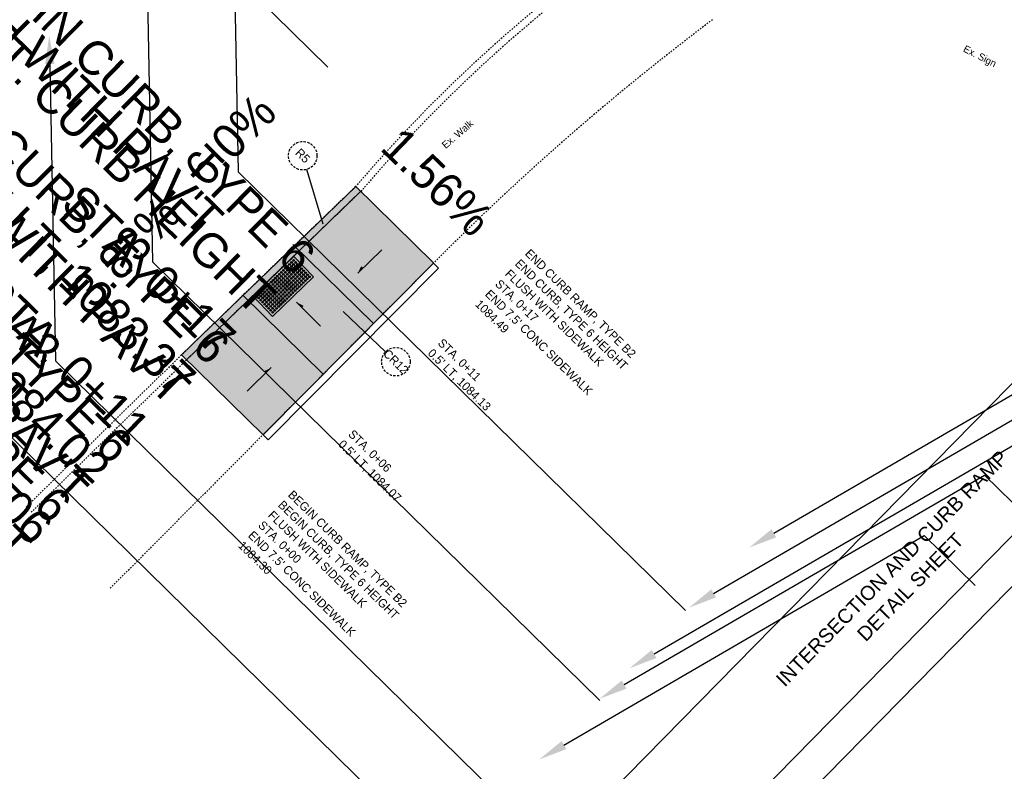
# Model space of a CAD drawing. Header units: feet. Extents: x 2248241 to 2254587, y 438097 to 439087.
# Tile 3 of 8: x 2248348 to 2248417, y 438920 to 438973. Entities that reach past the tile are written whole.
import ezdxf
from ezdxf import colors
from ezdxf.entities.mleader import LeaderData, LeaderLine
from ezdxf.enums import TextEntityAlignment as Align
from ezdxf.math import Vec2, Vec3

# ---------------------------------------------------------------- set-up
doc = ezdxf.new("R2010")
doc.units = ezdxf.units.FT
doc.header["$MEASUREMENT"] = 0
for name, pattern in [('OhDOT_USTN1', [0.055, 0.014, -0.041]), ('OhDOT_USTN3', [0.22, 0.165, -0.055]), ('OhDOT_USTN5', [0.11, 0.055, -0.055])]:
    doc.linetypes.add(name, pattern=pattern)
doc.layers.add('5PPBLDG-HAT', color=253, linetype='Continuous', transparency=0.6)
doc.layers.add('PV_P_Curb-Ramp', color=231, linetype='Continuous', transparency=0.5)
for name, color, linetype in [('GE_P_CL_Text', 7, 'Continuous'), ('PV_P_Curb', 120, 'Continuous'), ('PV_P_Parking_Lot', 5, 'Continuous'), ('PV_P_Walk', 231, 'Continuous'), ('PV_X_Curb', 120, 'OhDOT_USTN1'), ('PV_X_Parking_Lot', 7, 'OhDOT_USTN5'), ('PV_X_Text', 7, 'Continuous'), ('PV_X_Walk', 120, 'OhDOT_USTN5'), ('SH_Border', 7, 'Continuous'), ('SH_Text', 7, 'Continuous'), ('TX_P_20', 7, 'Continuous')]:
    doc.layers.add(name, color=color, linetype=linetype)
doc.styles.add('OHDOTSymbols', font='arial.ttf')
doc.styles.add('Slanted-Normal', font='font31.shx', dxfattribs={"height": 0.12})
doc.styles.get("Standard").update_dxf_attribs({"font": 'arial.ttf'})
doc.styles.add('Straight-Normal', font='font30.shx', dxfattribs={"height": 0.14})

# ---------------------------------------------------------------- blocks, each defined once
blk = doc.blocks.new('HANDFEELERS')
at = {"layer": 'PV_P_Curb-Ramp'}
for p, q in [((0.521, 1.869), (2.517, 2.005)), ((0.793, -2.122), (2.788, -1.986))]:
    blk.add_line(p, q, dxfattribs=at)
for points in [[(0.793, -2.122), (0.521, 1.869)], [(2.788, -1.986), (2.517, 2.005)]]:
    blk.add_lwpolyline(points, dxfattribs=at)
for centre, radius in [((0.735, 1.684), 0.0583), ((0.749, 1.484), 0.0583), ((0.735, 1.684), 0.03), ((0.749, 1.484), 0.03), ((0.935, 1.697), 0.0583), ((0.948, 1.498), 0.0583), ((0.935, 1.697), 0.03), ((0.948, 1.498), 0.03), ((1.134, 1.711), 0.0583), ((1.148, 1.511), 0.0583), ((1.134, 1.711), 0.03), ((1.148, 1.511), 0.03), ((1.334, 1.724), 0.0583), ((1.348, 1.525), 0.0583), ((1.361, 1.325), 0.0583), ((1.334, 1.724), 0.03), ((1.348, 1.525), 0.03), ((1.534, 1.738), 0.0583), ((1.547, 1.538), 0.0583), ((1.561, 1.339), 0.0583), ((1.534, 1.738), 0.03), ((1.547, 1.538), 0.03), ((1.733, 1.751), 0.0583), ((1.747, 1.552), 0.0583), ((1.76, 1.352), 0.0583), ((1.733, 1.751), 0.03), ((1.747, 1.552), 0.03), ((1.933, 1.765), 0.0583), ((1.946, 1.565), 0.0583), ((1.96, 1.366), 0.0583), ((1.933, 1.765), 0.03), ((1.946, 1.565), 0.03), ((1.96, 1.366), 0.03), ((2.132, 1.778), 0.0583), ((2.146, 1.579), 0.0583), ((2.159, 1.379), 0.0583), ((2.132, 1.778), 0.03), ((2.146, 1.579), 0.03), ((2.159, 1.379), 0.03), ((2.332, 1.792), 0.0583), ((2.345, 1.592), 0.0583), ((2.359, 1.393), 0.0583), ((2.332, 1.792), 0.03), ((2.345, 1.592), 0.03), ((2.359, 1.393), 0.03), ((0.762, 1.284), 0.0583), ((0.776, 1.085), 0.0583), ((0.789, 0.885), 0.0583), ((0.762, 1.284), 0.03), ((0.803, 0.686), 0.0583), ((0.776, 1.085), 0.03), ((0.789, 0.885), 0.03), ((0.803, 0.686), 0.03), ((0.962, 1.298), 0.0583), ((0.975, 1.098), 0.0583), ((0.989, 0.899), 0.0583), ((0.962, 1.298), 0.03), ((1.003, 0.699), 0.0583), ((0.975, 1.098), 0.03), ((0.989, 0.899), 0.03), ((1.003, 0.699), 0.03), ((1.161, 1.312), 0.0583), ((1.175, 1.112), 0.0583), ((1.189, 0.912), 0.0583), ((1.161, 1.312), 0.03), ((1.202, 0.713), 0.0583), ((1.175, 1.112), 0.03), ((1.189, 0.912), 0.03), ((1.202, 0.713), 0.03), ((1.375, 1.125), 0.0583), ((1.388, 0.926), 0.0583), ((1.361, 1.325), 0.03), ((1.402, 0.726), 0.0583), ((1.375, 1.125), 0.03), ((1.388, 0.926), 0.03), ((1.402, 0.726), 0.03), ((1.574, 1.139), 0.0583), ((1.588, 0.939), 0.0583), ((1.561, 1.339), 0.03), ((1.601, 0.74), 0.0583), ((1.574, 1.139), 0.03), ((1.588, 0.939), 0.03), ((1.601, 0.74), 0.03), ((1.774, 1.153), 0.0583), ((1.787, 0.953), 0.0583), ((1.76, 1.352), 0.03), ((1.801, 0.753), 0.0583), ((1.774, 1.153), 0.03), ((1.787, 0.953), 0.03), ((1.801, 0.753), 0.03), ((1.973, 1.166), 0.0583), ((1.987, 0.967), 0.0583), ((2, 0.767), 0.0583), ((1.973, 1.166), 0.03), ((1.987, 0.967), 0.03), ((2, 0.767), 0.03), ((2.173, 1.18), 0.0583), ((2.186, 0.98), 0.0583), ((2.2, 0.78), 0.0583), ((2.173, 1.18), 0.03), ((2.186, 0.98), 0.03), ((2.2, 0.78), 0.03), ((2.372, 1.193), 0.0583), ((2.386, 0.994), 0.0583), ((2.399, 0.794), 0.0583), ((2.372, 1.193), 0.03), ((2.386, 0.994), 0.03), ((2.399, 0.794), 0.03), ((0.816, 0.486), 0.0583), ((0.83, 0.287), 0.0583), ((0.844, 0.087), 0.0583), ((0.816, 0.486), 0.03), ((0.83, 0.287), 0.03), ((0.844, 0.087), 0.03), ((1.016, 0.5), 0.0583), ((1.03, 0.3), 0.0583), ((1.043, 0.101), 0.0583), ((1.016, 0.5), 0.03), ((1.03, 0.3), 0.03), ((1.043, 0.101), 0.03), ((1.216, 0.513), 0.0583), ((1.229, 0.314), 0.0583), ((1.243, 0.114), 0.0583), ((1.216, 0.513), 0.03), ((1.229, 0.314), 0.03), ((1.243, 0.114), 0.03), ((1.415, 0.527), 0.0583), ((1.429, 0.327), 0.0583), ((1.442, 0.128), 0.0583), ((1.415, 0.527), 0.03), ((1.429, 0.327), 0.03), ((1.442, 0.128), 0.03), ((1.615, 0.54), 0.0583), ((1.628, 0.341), 0.0583), ((1.642, 0.141), 0.0583), ((1.615, 0.54), 0.03), ((1.655, -0.058), 0.0583), ((1.628, 0.341), 0.03), ((1.642, 0.141), 0.03), ((1.814, 0.554), 0.0583), ((1.828, 0.354), 0.0583), ((1.841, 0.155), 0.0583), ((1.814, 0.554), 0.03), ((1.855, -0.045), 0.0583), ((1.828, 0.354), 0.03), ((1.841, 0.155), 0.03), ((2.014, 0.567), 0.0583), ((2.027, 0.368), 0.0583), ((2.041, 0.168), 0.0583), ((2.014, 0.567), 0.03), ((2.054, -0.031), 0.0583), ((2.027, 0.368), 0.03), ((2.041, 0.168), 0.03), ((2.213, 0.581), 0.0583), ((2.227, 0.381), 0.0583), ((2.24, 0.182), 0.0583), ((2.213, 0.581), 0.03), ((2.254, -0.018), 0.0583), ((2.227, 0.381), 0.03), ((2.24, 0.182), 0.03), ((2.254, -0.018), 0.03), ((2.413, 0.594), 0.0583), ((2.426, 0.395), 0.0583), ((2.44, 0.195), 0.0583), ((2.413, 0.594), 0.03), ((2.453, -0.004), 0.0583), ((2.426, 0.395), 0.03), ((2.44, 0.195), 0.03), ((2.453, -0.004), 0.03), ((0.857, -0.112), 0.0583), ((0.871, -0.312), 0.0583), ((0.884, -0.511), 0.0583), ((0.857, -0.112), 0.03), ((0.898, -0.711), 0.0583), ((0.871, -0.312), 0.03), ((0.884, -0.511), 0.03), ((0.898, -0.711), 0.03), ((1.057, -0.099), 0.0583), ((1.07, -0.298), 0.0583), ((1.084, -0.498), 0.0583), ((1.057, -0.099), 0.03), ((1.097, -0.697), 0.0583), ((1.07, -0.298), 0.03), ((1.084, -0.498), 0.03), ((1.097, -0.697), 0.03), ((1.256, -0.085), 0.0583), ((1.27, -0.285), 0.0583), ((1.283, -0.484), 0.0583), ((1.256, -0.085), 0.03), ((1.297, -0.684), 0.0583), ((1.27, -0.285), 0.03), ((1.283, -0.484), 0.03), ((1.297, -0.684), 0.03), ((1.456, -0.072), 0.0583), ((1.469, -0.271), 0.0583), ((1.483, -0.471), 0.0583), ((1.456, -0.072), 0.03), ((1.496, -0.67), 0.0583), ((1.469, -0.271), 0.03), ((1.483, -0.471), 0.03), ((1.496, -0.67), 0.03), ((1.669, -0.258), 0.0583), ((1.682, -0.457), 0.0583), ((1.655, -0.058), 0.03), ((1.696, -0.657), 0.0583), ((1.669, -0.258), 0.03), ((1.682, -0.457), 0.03), ((1.696, -0.657), 0.03), ((1.868, -0.244), 0.0583), ((1.882, -0.444), 0.0583), ((1.855, -0.045), 0.03), ((1.895, -0.643), 0.0583), ((1.868, -0.244), 0.03), ((1.882, -0.444), 0.03), ((1.895, -0.643), 0.03), ((2.068, -0.231), 0.0583), ((2.081, -0.43), 0.0583), ((2.054, -0.031), 0.03), ((2.095, -0.63), 0.0583), ((2.068, -0.231), 0.03), ((2.081, -0.43), 0.03), ((2.095, -0.63), 0.03), ((2.267, -0.217), 0.0583), ((2.281, -0.417), 0.0583), ((2.294, -0.616), 0.0583), ((2.267, -0.217), 0.03), ((2.281, -0.417), 0.03), ((2.294, -0.616), 0.03), ((2.467, -0.204), 0.0583), ((2.48, -0.403), 0.0583), ((2.494, -0.603), 0.0583), ((2.467, -0.204), 0.03), ((2.48, -0.403), 0.03), ((2.494, -0.603), 0.03), ((0.911, -0.911), 0.0583), ((0.925, -1.11), 0.0583), ((0.938, -1.31), 0.0583), ((0.911, -0.911), 0.03), ((0.925, -1.11), 0.03), ((0.938, -1.31), 0.03), ((1.111, -0.897), 0.0583), ((1.124, -1.097), 0.0583), ((1.138, -1.296), 0.0583), ((1.111, -0.897), 0.03), ((1.124, -1.097), 0.03), ((1.138, -1.296), 0.03), ((1.31, -0.883), 0.0583), ((1.324, -1.083), 0.0583), ((1.337, -1.283), 0.0583), ((1.31, -0.883), 0.03), ((1.324, -1.083), 0.03), ((1.337, -1.283), 0.03), ((1.51, -0.87), 0.0583), ((1.523, -1.069), 0.0583), ((1.537, -1.269), 0.0583), ((1.51, -0.87), 0.03), ((1.523, -1.069), 0.03), ((1.537, -1.269), 0.03), ((1.709, -0.856), 0.0583), ((1.723, -1.056), 0.0583), ((1.736, -1.256), 0.0583), ((1.709, -0.856), 0.03), ((1.723, -1.056), 0.03), ((1.736, -1.256), 0.03), ((1.909, -0.843), 0.0583), ((1.922, -1.042), 0.0583), ((1.936, -1.242), 0.0583), ((1.909, -0.843), 0.03), ((1.922, -1.042), 0.03), ((1.936, -1.242), 0.03), ((2.108, -0.829), 0.0583), ((2.122, -1.029), 0.0583), ((2.135, -1.228), 0.0583), ((2.108, -0.829), 0.03), ((2.149, -1.428), 0.0583), ((2.122, -1.029), 0.03), ((2.135, -1.228), 0.03), ((2.308, -0.816), 0.0583), ((2.321, -1.015), 0.0583), ((2.335, -1.215), 0.0583), ((2.308, -0.816), 0.03), ((2.349, -1.414), 0.0583), ((2.321, -1.015), 0.03), ((2.335, -1.215), 0.03), ((2.507, -0.802), 0.0583), ((2.521, -1.002), 0.0583), ((2.535, -1.201), 0.0583), ((2.507, -0.802), 0.03), ((2.548, -1.401), 0.0583), ((2.521, -1.002), 0.03), ((2.535, -1.201), 0.03), ((2.548, -1.401), 0.03), ((0.952, -1.509), 0.0583), ((0.965, -1.709), 0.0583), ((0.979, -1.908), 0.0583), ((0.952, -1.509), 0.03), ((0.965, -1.709), 0.03), ((0.979, -1.908), 0.03), ((1.151, -1.496), 0.0583), ((1.165, -1.695), 0.0583), ((1.178, -1.895), 0.0583), ((1.151, -1.496), 0.03), ((1.165, -1.695), 0.03), ((1.178, -1.895), 0.03), ((1.351, -1.482), 0.0583), ((1.364, -1.682), 0.0583), ((1.378, -1.881), 0.0583), ((1.351, -1.482), 0.03), ((1.364, -1.682), 0.03), ((1.378, -1.881), 0.03), ((1.55, -1.469), 0.0583), ((1.564, -1.668), 0.0583), ((1.577, -1.868), 0.0583), ((1.55, -1.469), 0.03), ((1.564, -1.668), 0.03), ((1.577, -1.868), 0.03), ((1.75, -1.455), 0.0583), ((1.763, -1.655), 0.0583), ((1.777, -1.854), 0.0583), ((1.75, -1.455), 0.03), ((1.763, -1.655), 0.03), ((1.777, -1.854), 0.03), ((1.949, -1.442), 0.0583), ((1.963, -1.641), 0.0583), ((1.976, -1.841), 0.0583), ((1.949, -1.442), 0.03), ((1.963, -1.641), 0.03), ((1.976, -1.841), 0.03), ((2.162, -1.628), 0.0583), ((2.176, -1.827), 0.0583), ((2.149, -1.428), 0.03), ((2.162, -1.628), 0.03), ((2.176, -1.827), 0.03), ((2.362, -1.614), 0.0583), ((2.376, -1.814), 0.0583), ((2.349, -1.414), 0.03), ((2.362, -1.614), 0.03), ((2.376, -1.814), 0.03), ((2.562, -1.601), 0.0583), ((2.575, -1.8), 0.0583), ((2.562, -1.601), 0.03), ((2.575, -1.8), 0.03)]:
    blk.add_circle(centre, radius, dxfattribs=at)

msp = doc.modelspace()

# ---------------------------------------------------------------- hatches: boundary and pattern name
at = {"layer": '5PPBLDG-HAT'}
h = msp.add_hatch(color=256, dxfattribs=at)
h.dxf.hatch_style = 1
h.paths.add_polyline_path([(2248371.534, 438960.921), (2248371.572, 438960.958), (2248371.215, 438961.308, 0.000004), (2248371.187, 438961.281), (2248366.902, 438957.134), (2248367.25, 438956.793, -0.000579)])
h = msp.add_hatch(color=256, dxfattribs=at)
h.dxf.hatch_style = 1
h.paths.add_polyline_path([(2248376.332, 438956.286), (2248371.572, 438960.958, 0.000005), (2248371.534, 438960.921), (2248367.259, 438956.784), (2248372.105, 438952.028)])
h.paths.add_polyline_path([(2248371.314, 438955.441), (2248372.961, 438957.107), (2248372.321, 438957.74), (2248370.674, 438956.074)], flags=24)
h = msp.add_hatch(color=256, dxfattribs=at)
h.dxf.hatch_style = 1
h.paths.add_polyline_path([(2248367.25, 438956.793), (2248366.902, 438957.134), (2248363.308, 438953.656), (2248363.655, 438953.315, -0.000487)])
h = msp.add_hatch(color=256, dxfattribs=at)
h.dxf.hatch_style = 1
h.paths.add_polyline_path([(2248372.105, 438952.028), (2248367.259, 438956.784), (2248366.54, 438956.088), (2248367.931, 438954.651), (2248365.774, 438952.564), (2248364.383, 438954.001), (2248363.665, 438953.306), (2248368.582, 438948.479)])
h.paths.add_polyline_path([(2248367.292, 438953.217), (2248369.141, 438951.437), (2248369.765, 438952.085), (2248367.917, 438953.866)], flags=24)
h = msp.add_hatch(color=256, dxfattribs=at)
h.dxf.hatch_style = 1
h.paths.add_polyline_path([(2248367.931, 438954.651), (2248366.54, 438956.088), (2248364.383, 438954.001), (2248365.774, 438952.564)])
h = msp.add_hatch(color=256, dxfattribs=at)
h.dxf.hatch_style = 1
h.paths.add_polyline_path([(2248376.675, 438955.921, -0.000247), (2248364.712, 438943.87), (2248368.939, 438948.129), (2248368.582, 438948.479), (2248372.105, 438952.028), (2248372.462, 438951.677)])
h = msp.add_hatch(color=256, dxfattribs=at)
h.dxf.hatch_style = 1
h.paths.add_polyline_path([(2248363.655, 438953.315), (2248363.308, 438953.656), (2248358.995, 438949.482), (2248359.352, 438949.132, -0.000584)])
h = msp.add_hatch(color=256, dxfattribs=at)
h.dxf.hatch_style = 1
h.paths.add_polyline_path([(2248368.582, 438948.479), (2248363.665, 438953.306), (2248359.352, 438949.132), (2248364.356, 438944.22)])
h.paths.add_polyline_path([(2248363.565, 438947.136), (2248365.503, 438949.177), (2248364.851, 438949.797), (2248362.913, 438947.756)], flags=24)
h = msp.add_hatch(color=256, dxfattribs=at)
h.dxf.hatch_style = 1
h.paths.add_polyline_path([(2248368.939, 438948.129), (2248368.582, 438948.479), (2248364.356, 438944.22), (2248364.712, 438943.87)])

# ---------------------------------------------------------------- linework, layer by layer
msp.add_solid([(2248372.105, 438952.028), (2248372.443, 438951.696), (2248376.32, 438956.274), (2248376.689, 438955.936)], dxfattribs=at)
at = {"layer": 'GE_P_CL_Text'}
for p, q in [((2248368.93, 438958.667, -1477.736), (2248367.784, 438962.511, -1162.273)), ((2248370.334, 438952.538, -403.094), (2248373.314, 438949.686, -78.653))]:
    msp.add_line(p, q, dxfattribs=at)
at = {"layer": 'GE_P_CL_Text', "linetype": 'OhDOT_USTN3'}
for centre in [(2248367.499, 438963.469, -1083.62), (2248374.037, 438948.995)]:
    msp.add_circle(centre, 1, dxfattribs=at)
at = {"layer": 'PV_P_Curb'}
for p, q in [((2248376.675, 438955.921, 1084.187), (2248377.029, 438955.569)), ((2248364.738, 438943.845), (2248365.067, 438943.518))]:
    msp.add_line(p, q, dxfattribs=at)
for points in [[(2248359.342, 438949.123), (2248371.563, 438960.949)], [(2248365.067, 438943.518), (2248377.029, 438955.569)]]:
    msp.add_lwpolyline(points, dxfattribs=at)
at = {"layer": 'PV_P_Parking_Lot'}
msp.add_lwpolyline([(2248358.995, 438949.482), (2248371.215, 438961.308)], dxfattribs=at)
at = {"layer": 'PV_P_Walk'}
msp.add_line((2248366.923, 438957.114), (2248366.893, 438957.143), dxfattribs=at)
for points in [[(2248371.215, 438961.308), (2248376.689, 438955.936)], [(2248366.801, 438957.233), (2248372.443, 438951.696)], [(2248364.383, 438954.001), (2248366.54, 438956.088)], [(2248364.712, 438943.87), (2248376.675, 438955.921)], [(2248363.299, 438953.665), (2248368.941, 438948.127)], [(2248358.995, 438949.482), (2248364.738, 438943.845)]]:
    msp.add_lwpolyline(points, dxfattribs=at)
at = {"layer": 'PV_X_Curb'}
for centre, radius, start, end in [((2248450.665, 438893.448, 1084.097), 103.986, 117.63713, 139.4995), ((2250152.217, 437108.666, 1083.43), 2569.373, 133.870547, 134.590769)]:
    msp.add_arc(centre, radius, start, end, dxfattribs=at)
at = {"layer": 'PV_X_Parking_Lot'}
for centre, radius, start, end in [((2248450.665, 438893.448, 1084.097), 104.486, 117.63713, 139.4995), ((2250152.217, 437108.666, 1083.43), 2569.873, 133.870547, 134.592818)]:
    msp.add_arc(centre, radius, start, end, dxfattribs=at)
at = {"layer": 'PV_X_Walk'}
for centre, radius, start, end in [((2248505.192, 438828.482, 1084.187), 180.99, 126.9992, 135.24124), ((2236187.709, 451042.674, 1084.187), 17165.677, 315.1337745, 315.2412419)]:
    msp.add_arc(centre, radius, start, end, dxfattribs=at)
at = {"layer": 'SH_Border'}
for p, q in [((2248442.539, 438973.199), (2248368.991, 438898.261)), ((2248447.892, 438967.945), (2248374.343, 438893.008)), ((2248451.427, 438967.978), (2248374.377, 438889.472))]:
    msp.add_line(p, q, dxfattribs=at)
at = {"layer": 'TX_P_20', "linetype": 'ByBlock', "lineweight": -2}
for points in [[(2248371.355, 438955.218), (2248373.047, 438956.87)], [(2248367.069, 438953.173), (2248368.744, 438951.503)]]:
    msp.add_lwpolyline(points, dxfattribs=at)
at = {"layer": 'TX_P_20', "linetype": 'ByBlock', "lineweight": -2, "elevation": 1083.62}
msp.add_lwpolyline([(2248365.287, 438948.581), (2248363.593, 438946.932)], dxfattribs=at)
at = {"layer": 'TX_P_20'}
for points in [[(2248371.605, 438955.697), (2248371.377, 438955.244), (2248371.74, 438955.599)], [(2248367.552, 438952.929), (2248367.096, 438953.151), (2248367.455, 438952.793)], [(2248364.802, 438948.343, 1083.62), (2248365.26, 438948.56, 1083.62), (2248364.897, 438948.206, 1083.62)]]:
    msp.add_solid(points, dxfattribs=at)

# ---------------------------------------------------------------- block references
at = {"layer": '5PPBLDG-HAT', "rotation": 310.1518824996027}
msp.add_blockref('HANDFEELERS', (2248365.097, 438955.593), dxfattribs=at)

# ---------------------------------------------------------------- texts
at = {"layer": 'GE_P_CL_Text', "style": 'Slanted-Normal'}
for s, insert, char_height, width, attachment_point, rotation in [("HEIGHT FLUSH WITH PAV'T\\PSTA. 5+12.68\\P5.0' LT, 1084.16", (2248331.751, 438989.153), 2.4, 57.4825, 1, 315.53191), ("BEGIN CURB, TYPE 6\\PMATCH EXIST. CURB HEIGHT\\PSTA. 0+17\\P8' LT, 1083.37", (2248368.584, 438956.681), 2.4, 57.4825, 3, 315.54055), ("END CURB RAMP, TYPE A2\\PHEIGHT FLUSH WITH PAV'T\\PSTA. 5+13.64\\P1084.08", (2248320.834, 438979.463), 2.4, 57.4825, 1, 315.53191), ("CURB, TYPE 6\\PHEIGHT FLUSH WITH PAV'T\\PSTA. 0+11\\P8' LT, 1084.02", (2248362.575, 438950.356), 2.4, 57.4825, 3, 315.54055), ("CURB, TYPE 6\\PHEIGHT FLUSH WITH PAV'T\\PSTA. 0+06\\P8' LT, 1083.96", (2248355.747, 438943.4), 2.4, 57.4825, 3, 315.54055), ('\\pxt2;6.0%', (2248360.696, 438961.107), 2.4, 57.4825, 7, 45.32754), ("BEGIN CURB, TYPE 6\\PMATCH EXIST. CURB HEIGHT\\PSTA. 0+00\\P8' LT, 1084.18", (2248351.443, 438939.217), 2.4, 57.4825, 3, 315.54055), ('\\pxt2;1.56%', (2248372.82, 438963.908), 2.4, 57.4825, 7, 316.07198), ('R5', (2248367.499, 438963.469, -1083.62), 0.6, 14.37063, 5, 315.53623), ('3.83%', (2248352.836, 438952.588, 1083.62), 2.4, 57.4825, 7, 46.47551), ("END CURB RAMP, TYPE B2\\PEND CURB, TYPE 6 HEIGHT\\PFLUSH WITH SIDEWALK\\PSTA. 0+17\\PEND 7.5' CONC SIDEWALK\\P1084.49", (2248383.478, 438956.975), 0.6, 14.37063, 1, 315.53623), ("STA. 0+11\\P0.5' LT, 1084.13", (2248377.351, 438950.681, 2166.536), 0.6, 14.15639, 1, 315.53623), ('CR12', (2248374.037, 438948.995), 0.6, 14.37063, 5, 315.53623), ("STA. 0+06\\P0.5' LT, 1084.07", (2248371.067, 438944.278, 2166.536), 0.6, 14.37063, 1, 315.53623), ("BEGIN CURB RAMP, TYPE B2\\PBEGIN CURB, TYPE 6 HEIGHT\\PFLUSH WITH SIDEWALK\\PSTA. 0+00\\PEND 7.5' CONC SIDEWALK\\P1084.30", (2248366.839, 438940.021), 0.6, 14.37063, 1, 315.53623)]:
    msp.add_mtext(s, dxfattribs=dict(at, insert=insert, char_height=char_height, width=width, attachment_point=attachment_point, rotation=rotation))
at = {"layer": 'PV_X_Text', "char_height": 0.5, "width": 181.3992, "attachment_point": 1, "style": 'Straight-Normal'}
for s, insert, rotation in [('Ex. Sign', (2248414.056, 438971.261, 2171.273), 332.73462), ('Ex. Walk', (2248377.205, 438964.312, 2171.273), 40.80155)]:
    msp.add_mtext(s, dxfattribs=dict(at, insert=insert, rotation=rotation))
at = {"layer": 'SH_Text', "linetype": 'Continuous', "style": 'OHDOTSymbols'}
for s, p in [('INTERSECTION AND CURB RAMP', (2248408.866, 438934.475, -565.927)), ('DETAIL SHEET', (2248410.156, 438933.171))]:
    msp.add_text(s, height=1, rotation=45.53623, dxfattribs=at).set_placement(p, align=Align.MIDDLE_CENTER)

# ---------------------------------------------------------------- leaders
at = {"layer": 'TX_P_20'}
ml = msp.add_multileader_mtext('Standard', dxfattribs=at)
ml.set_content('', color=256)
ml.set_leader_properties()
ml.build(insert=Vec2(0, 0))
ml.multileader.update_dxf_attribs({"dogleg_length": 2.2, "arrow_head_size": 2, "scale": 20})
ctx = ml.context
ctx.base_point, ctx.scale, ctx.char_height, ctx.arrow_head_size, ctx.landing_gap_size, ctx.plane_origin, ctx.plane_x_axis, ctx.plane_y_axis = Vec3(2248371.835, 438967.182), 20, 2, 2, 1.8, Vec3(2248386.993, 439007.873), Vec3(-0.713746, 0.700404), Vec3(-0.700404, -0.713746)
ctx.text_align_type = 2
notes = []
notes.append((ctx, [(1, (1, 1, 0), (2248337.861, 439000.521), (0.713746, -0.700404), 44, [(0, [(2248337.427, 439023.382)], 0, [])])]))
ctx.mtext.insert, ctx.mtext.text_direction, ctx.mtext.rotation, ctx.mtext.alignment, ctx.mtext.flow_direction = Vec3(2248369.85, 438967.729), Vec3(-0.713746, 0.700404), -3.141517, 3, 5
ml = msp.add_multileader_mtext('Standard', dxfattribs=at)
ml.set_content('', color=256)
ml.set_leader_properties()
ml.build(insert=Vec2(0, 0))
ml.multileader.update_dxf_attribs({"dogleg_length": 2.2, "arrow_head_size": 2, "scale": 20})
ctx = ml.context
ctx.base_point, ctx.scale, ctx.char_height, ctx.arrow_head_size, ctx.landing_gap_size, ctx.plane_origin, ctx.plane_x_axis, ctx.plane_y_axis = Vec3(2248396.943, 438928.993), 20, 2, 2, 1.8, Vec3(2248412.101, 438969.684), Vec3(-0.713746, 0.700404), Vec3(-0.700404, -0.713746)
ctx.text_align_type = 2
notes.append((ctx, [(1, (1, 1, 0), (2248362.969, 438962.332), (0.713746, -0.700404), 44, [(0, [(2248362.535, 438985.192)], 0, [])])]))
ctx.mtext.insert, ctx.mtext.text_direction, ctx.mtext.rotation, ctx.mtext.alignment, ctx.mtext.flow_direction = Vec3(2248394.958, 438929.54), Vec3(-0.713746, 0.700404), -3.141517, 3, 5
ml = msp.add_multileader_mtext('Standard', dxfattribs=at)
ml.set_content('', color=256)
ml.set_leader_properties()
ml.build(insert=Vec2(0, 0))
ml.multileader.update_dxf_attribs({"dogleg_length": 2.2, "arrow_head_size": 2, "scale": 20})
ctx = ml.context
ctx.base_point, ctx.scale, ctx.char_height, ctx.arrow_head_size, ctx.landing_gap_size, ctx.plane_origin, ctx.plane_x_axis, ctx.plane_y_axis = Vec3(2248390.934, 438922.668), 20, 2, 2, 1.8, Vec3(2248406.092, 438963.358), Vec3(-0.713746, 0.700404), Vec3(-0.700404, -0.713746)
ctx.text_align_type = 2
notes.append((ctx, [(1, (1, 1, 0), (2248356.96, 438956.007), (0.713746, -0.700404), 44, [(0, [(2248356.526, 438978.867)], 0, [])])]))
ctx.mtext.insert, ctx.mtext.text_direction, ctx.mtext.rotation, ctx.mtext.alignment, ctx.mtext.flow_direction = Vec3(2248388.949, 438923.215), Vec3(-0.713746, 0.700404), -3.141517, 3, 5
ml = msp.add_multileader_mtext('Standard', dxfattribs=at)
ml.set_content('', color=256)
ml.set_leader_properties()
ml.build(insert=Vec2(0, 0))
ml.multileader.update_dxf_attribs({"dogleg_length": 2.2, "arrow_head_size": 2, "scale": 20})
ctx = ml.context
ctx.base_point, ctx.scale, ctx.char_height, ctx.arrow_head_size, ctx.landing_gap_size, ctx.plane_origin, ctx.plane_x_axis, ctx.plane_y_axis = Vec3(2248384.106, 438915.711), 20, 2, 2, 1.8, Vec3(2248399.264, 438956.402), Vec3(-0.713746, 0.700404), Vec3(-0.700404, -0.713746)
ctx.text_align_type = 2
notes.append((ctx, [(1, (1, 1, 0), (2248350.132, 438949.05), (0.713746, -0.700404), 44, [(0, [(2248349.698, 438971.911)], 0, [])])]))
ctx.mtext.insert, ctx.mtext.text_direction, ctx.mtext.rotation, ctx.mtext.alignment, ctx.mtext.flow_direction = Vec3(2248382.121, 438916.258), Vec3(-0.713746, 0.700404), -3.141517, 3, 5
ml = msp.add_multileader_mtext('Standard', dxfattribs=at)
ml.set_content('', color=256)
ml.set_leader_properties()
ml.build(insert=Vec2(0, 0))
ml.multileader.update_dxf_attribs({"dogleg_length": 2.2, "arrow_head_size": 2, "scale": 20})
ctx = ml.context
ctx.base_point, ctx.scale, ctx.char_height, ctx.arrow_head_size, ctx.landing_gap_size, ctx.plane_origin, ctx.plane_x_axis, ctx.plane_y_axis = Vec3(2248379.802, 438911.528), 20, 2, 2, 1.8, Vec3(2248394.96, 438952.219), Vec3(-0.713746, 0.700404), Vec3(-0.700404, -0.713746)
ctx.text_align_type = 2
notes.append((ctx, [(1, (1, 1, 0), (2248345.828, 438944.868), (0.713746, -0.700404), 44, [(0, [(2248345.395, 438967.728)], 0, [])])]))
ctx.mtext.insert, ctx.mtext.text_direction, ctx.mtext.rotation, ctx.mtext.alignment, ctx.mtext.flow_direction = Vec3(2248377.817, 438912.075), Vec3(-0.713746, 0.700404), -3.141517, 3, 5
ml = msp.add_multileader_mtext('Standard', dxfattribs=at)
ml.set_content('', color=256)
ml.set_leader_properties()
ml.build(insert=Vec2(0, 0))
ml.multileader.update_dxf_attribs({"dogleg_length": 0.25, "arrow_head_size": 2, "scale": 20})
ctx = ml.context
ctx.base_point, ctx.scale, ctx.char_height, ctx.arrow_head_size, ctx.landing_gap_size, ctx.plane_origin, ctx.plane_x_axis, ctx.plane_y_axis = Vec3(2248429.45, 438948.163, 1084.187), 20, 2, 2, 1.8, Vec3(2248421.011, 438891.801, 1084.187), Vec3(0.713694, -0.700458), Vec3(0.700458, 0.713694)
notes.append((ctx, [(1, (1, 1, 0), (2248425.882, 438951.666, 1084.187), (0.713694, -0.700458), 5, [(0, [(2248398.853, 438935.943, 1084.187)], 0, [])])]))
ctx.mtext.insert, ctx.mtext.text_direction, ctx.mtext.flow_direction = Vec3(2248431.435, 438947.616, 1084.187), Vec3(0.713694, -0.700458), 5
ml = msp.add_multileader_mtext('Standard', dxfattribs=at)
ml.set_content('', color=256)
ml.set_leader_properties()
ml.build(insert=Vec2(0, 0))
ml.multileader.update_dxf_attribs({"dogleg_length": 0.25, "arrow_head_size": 2, "scale": 20})
ctx = ml.context
ctx.base_point, ctx.scale, ctx.char_height, ctx.arrow_head_size, ctx.landing_gap_size, ctx.plane_origin, ctx.plane_x_axis, ctx.plane_y_axis = Vec3(2248425.219, 438943.938), 20, 2, 2, 1.8, Vec3(2248416.78, 438887.575), Vec3(0.713694, -0.700458), Vec3(0.700458, 0.713694)
notes.append((ctx, [(1, (1, 1, 0), (2248421.65, 438947.44), (0.713694, -0.700458), 5, [(0, [(2248394.622, 438931.717)], 0, [])])]))
ctx.mtext.insert, ctx.mtext.text_direction, ctx.mtext.flow_direction = Vec3(2248427.204, 438943.391), Vec3(0.713694, -0.700458), 5
ml = msp.add_multileader_mtext('Standard', dxfattribs=at)
ml.set_content('', color=256)
ml.set_leader_properties()
ml.build(insert=Vec2(0, 0))
ml.multileader.update_dxf_attribs({"dogleg_length": 0.25, "arrow_head_size": 2, "scale": 20})
ctx = ml.context
ctx.base_point, ctx.scale, ctx.char_height, ctx.arrow_head_size, ctx.landing_gap_size, ctx.plane_origin, ctx.plane_x_axis, ctx.plane_y_axis = Vec3(2248421.041, 438939.682), 20, 2, 2, 1.8, Vec3(2248412.602, 438883.319), Vec3(0.713694, -0.700458), Vec3(0.700458, 0.713694)
notes.append((ctx, [(1, (1, 1, 0), (2248417.473, 438943.184), (0.713694, -0.700458), 5, [(0, [(2248390.444, 438927.461)], 0, [])])]))
ctx.mtext.insert, ctx.mtext.text_direction, ctx.mtext.flow_direction = Vec3(2248423.026, 438939.134), Vec3(0.713694, -0.700458), 5
ml = msp.add_multileader_mtext('Standard', dxfattribs=at)
ml.set_content('', color=256)
ml.set_leader_properties()
ml.build(insert=Vec2(0, 0))
ml.multileader.update_dxf_attribs({"dogleg_length": 0.25, "arrow_head_size": 2, "scale": 20})
ctx = ml.context
ctx.base_point, ctx.scale, ctx.char_height, ctx.arrow_head_size, ctx.landing_gap_size, ctx.plane_origin, ctx.plane_x_axis, ctx.plane_y_axis = Vec3(2248418.934, 438937.535), 20, 2, 2, 1.8, Vec3(2248410.495, 438881.172), Vec3(0.713694, -0.700458), Vec3(0.700458, 0.713694)
notes.append((ctx, [(1, (1, 1, 0), (2248415.366, 438941.037), (0.713694, -0.700458), 5, [(0, [(2248388.337, 438925.314)], 0, [])])]))
ctx.mtext.insert, ctx.mtext.text_direction, ctx.mtext.flow_direction = Vec3(2248420.919, 438936.988), Vec3(0.713694, -0.700458), 5
ml = msp.add_multileader_mtext('Standard', dxfattribs=at)
ml.set_content('', color=256)
ml.set_leader_properties()
ml.build(insert=Vec2(0, 0))
ml.multileader.update_dxf_attribs({"dogleg_length": 0.25, "arrow_head_size": 2, "scale": 20})
ctx = ml.context
ctx.base_point, ctx.scale, ctx.char_height, ctx.arrow_head_size, ctx.landing_gap_size, ctx.plane_origin, ctx.plane_x_axis, ctx.plane_y_axis = Vec3(2248414.706, 438933.278, -2166.536), 20, 2, 2, 1.8, Vec3(2248406.267, 438876.915, -2166.536), Vec3(0.713694, -0.700458), Vec3(0.700458, 0.713694)
notes.append((ctx, [(1, (1, 1, 0), (2248411.137, 438936.78, -2166.536), (0.713694, -0.700458), 5, [(0, [(2248384.109, 438921.057, -2166.536)], 0, [])])]))
ctx.mtext.insert, ctx.mtext.text_direction, ctx.mtext.flow_direction = Vec3(2248416.691, 438932.73, -2166.536), Vec3(0.713694, -0.700458), 5
for ctx, leaders in notes:
    for number, flags, end, landing, length, lines in leaders:
        leader = LeaderData()
        leader.index, (leader.has_last_leader_line, leader.has_dogleg_vector, leader.attachment_direction) = number, flags
        leader.last_leader_point, leader.dogleg_vector, leader.dogleg_length = Vec3(end), Vec3(landing), length
        for number, points, colour, breaks in lines:
            line = LeaderLine()
            line.index, line.vertices, line.color, line.breaks = number, Vec3.list(points), colors.encode_raw_color(colour), breaks
            leader.lines.append(line)
        ctx.leaders.append(leader)

doc.saveas('drawing.dxf')
